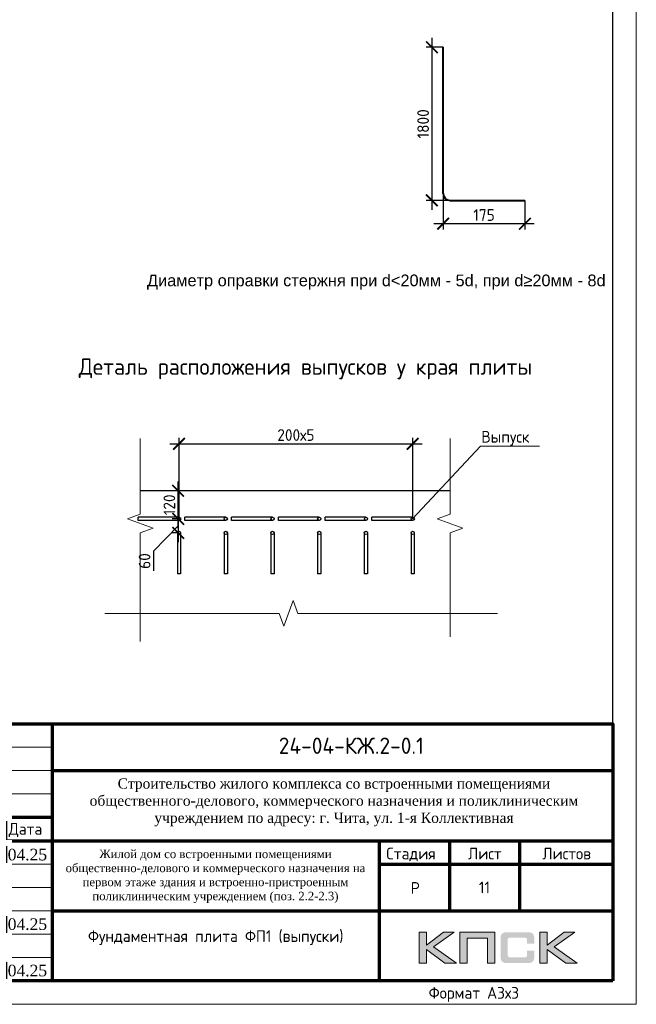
# Model space of a CAD drawing. Header units: millimetres. Extents: x -56135 to 1694203, y -446411 to -23139.
# Tile 254 of 256: x 1025489 to 1038683, y -140264 to -119203. Entities that reach past the tile are written whole.
import ezdxf
from ezdxf import colors
from ezdxf.entities.mleader import LeaderData, LeaderLine
from ezdxf.enums import TextEntityAlignment as Align
from ezdxf.math import Vec2, Vec3

# ---------------------------------------------------------------- set-up
doc = ezdxf.new("R2010")
doc.units = ezdxf.units.MM
for name, color, linetype, lineweight in [('0 Фундамент', 5, 'Continuous', 30), ('Армирование', 3, 'Continuous', 40), ('Выноски', 20, 'Continuous', 20), ('Каркасы ригель', 3, 'Continuous', 0), ('подоснова', 151, 'Continuous', 5), ('РАЗМЕРЫ', 1, 'Continuous', 9), ('Рамка', 7, 'Continuous', 70), ('Текст', 7, 'Continuous', 25), ('ТОНКИЕ', 7, 'Continuous', 9)]:
    doc.layers.add(name, color=color, linetype=linetype, lineweight=lineweight)
for name, color, linetype in [('PDF _S_NET_PROFILE_AXIS', 7, 'Continuous'), ('PDF7_Text', 7, 'Continuous'), ('PDF8_Text', 7, 'Continuous'), ('Рамка печать', 7, 'Continuous'), ('ТОЛСТЫЕ_ОСНОВНЫЕ', 6, 'Continuous')]:
    doc.layers.add(name, color=color, linetype=linetype)
doc.styles.add('GOST-2.304_Type-B', font='GOST_Common.ttf')
doc.styles.add('PDF Times New Roman', font='times.ttf')
doc.styles.get("Standard").update_dxf_attribs({"font": 'arial.ttf'})
doc.styles.add('style1', font='GOST_Common.ttf', dxfattribs={"height": 500})
doc.styles.add('ГОСТ', font='GOST_Common.ttf')
doc.dimstyles.new('СПДС', dxfattribs={"dimscale": 100, "dimtxt": 2.5, "dimasz": 2.5, "dimexe": 1.25, "dimexo": 0, "dimtad": 1, "dimdec": 0, "dimtxsty": 'GOST-2.304_Type-B', "dimblk": 'ARCHTICK', "dimcen": 2.5, "dimdle": 2, "dimadec": 0, "dimazin": 2, "dimtfac": 0.75, "dimtdec": 0, "dimtmove": 1, "dimatfit": 3, "dimfxl": 1, "dimtolj": 1, "dimarcsym": 1})

# ---------------------------------------------------------------- blocks, each defined once
blk = doc.blocks.new('*U43')
at = {"layer": 'ТОЛСТЫЕ_ОСНОВНЫЕ', "color": 6}
blk.add_lwpolyline([(20, 5), (886, 5), (886, 415), (20, 415)], close=True, dxfattribs=at)
at = {"layer": 'ТОНКИЕ'}
blk.add_lwpolyline([(0, 0), (891, 0), (891, 420), (0, 420)], close=True, dxfattribs=at)
at = {"layer": 'Текст', "style": 'style1'}
blk.add_text('Формат А3х3', height=2.5, dxfattribs=at).set_placement((846.57, 1.2))
blk = doc.blocks.new('11')
at = {"layer": 'Выноски'}
for p, q in [((47962, 66737), (47989, 66781)), ((47989, 66781), (48016, 66806)), ((48016, 66806), (48038, 66823)), ((48038, 66823), (48060, 66786)), ((48060, 66786), (48058, 66769)), ((47885, 66608), (47944, 66700)), ((47944, 66700), (47962, 66737))]:
    blk.add_line(p, q, dxfattribs=at)
blk.add_lwpolyline([(47863, 66761), (47937, 66865), (47843, 66458), (47885, 66564), (47905, 66616), (47954, 66628), (47979, 66606), (47957, 66539), (47937, 66487), (47947, 66458), (47991, 66470), (48051, 66611), (48041, 66569), (48023, 66505), (48023, 66448), (48065, 66448), (48090, 66529), (48110, 66608), (48043, 66369), (47972, 66275), (47954, 66344), (47991, 66389), (48078, 66431), (48142, 66470), (48154, 66441), (48204, 66512), (48246, 66606), (48209, 66455), (48204, 66418), (48295, 66574), (48265, 66463), (48265, 66455), (48312, 66453), (48342, 66529), (48347, 66584), (48337, 66465), (48349, 66453), (48401, 66569), (48443, 66616), (48461, 66678), (48466, 66727), (48436, 66811), (48399, 66754), (48399, 66618), (48389, 66549), (48374, 66507), (48416, 66564), (48441, 66576), (48451, 66524), (48433, 66482), (48419, 66453), (48424, 66428), (48458, 66421)], dxfattribs=at)
blk = doc.blocks.new('яяя')
at = {"lineweight": 30}
for points in [[(345424, 110432), (345425, 110410), (345424, 110397), (345417, 110379), (345406, 110350), (345390, 110319), (345357, 110275), (345310, 110221), (345265, 110176), (345198, 110110), (345161, 110077), (345133, 110066), (345116, 110066), (345102, 110075), (345090, 110091), (345082, 110115), (345074, 110146), (345066, 110182), (345064, 110206), (345067, 110234), (345077, 110278), (345095, 110320), (345114, 110361), (345134, 110395), (345159, 110428), (345195, 110469), (345228, 110506), (345284, 110560), (345331, 110595), (345379, 110625), (345435, 110648), (345486, 110670), (345532, 110686), (345573, 110696), (345605, 110698), (345621, 110695), (345635, 110687), (345648, 110671), (345656, 110649), (345659, 110625), (345659, 110583), (345656, 110553), (345647, 110523), (345635, 110489), (345387, 110033), (345349, 109985), (345311, 109948), (345247, 109889), (345209, 109858), (345192, 109844), (345180, 109837), (345157, 109833), (345150, 109835), (345140, 109842), (345135, 109856), (345138, 109881), (345148, 109892), (345183, 109930), (345267, 110024), (345343, 110105), (345455, 110213), (345617, 110343), (345775, 110456), (345811, 110526), (345838, 110607), (345890, 110740), (345902, 110771), (345698, 110295), (345672, 110226), (345626, 110132), (345572, 110032), (345518, 109953), (345481, 109918), (345497, 110001), (345567, 110147), (345655, 110301), (345760, 110442)], [(345481, 109918), (345476, 109896), (345475, 109874), (345485, 109861), (345506, 109866), (345539, 109891), (345632, 109983), (345968, 110450), (346022, 110527), (346029, 110560), (346027, 110579), (346026, 110590), (346010, 110605), (345993, 110609), (345975, 110601), (345962, 110584), (345954, 110562), (345857, 110421), (345783, 110292), (345741, 110183), (345701, 110079), (345665, 109985), (345660, 109952), (345666, 109929), (345669, 109915), (345682, 109910), (345702, 109914), (345735, 109941), (345846, 110007), (346065, 110160), (346075, 110193), (346070, 110217), (346066, 110236), (346052, 110241), (346030, 110241), (346007, 110228), (345978, 110203), (345960, 110164), (345892, 110010), (345895, 109986), (345904, 109966), (345925, 109964), (345969, 109968), (346045, 110000), (346218, 110114), (346261, 110154), (346280, 110184), (346282, 110210), (346278, 110225), (346263, 110229), (346241, 110222), (346220, 110198), (346162, 110049), (345989, 109904), (345932, 109849), (345906, 109805), (345891, 109739), (345890, 109690), (345899, 109652), (345924, 109647), (345956, 109655), (345980, 109674), (346058, 109838), (346158, 110046), (346261, 110098), (346314, 110120), (346292, 110079), (346269, 110036), (346261, 110008), (346267, 109998), (346293, 109998), (346363, 110039), (346445, 110095), (346421, 110068), (346414, 110040), (346407, 110011), (346416, 109990), (346466, 109972), (346509, 109977), (346574, 109984), (347172, 110293)], [(346586, 109971), (346543, 109917), (346509, 109873), (346489, 109825), (346475, 109767), (346472, 109710), (346478, 109675), (346485, 109641), (346501, 109621), (346517, 109602), (346542, 109589), (346568, 109592), (346605, 109620), (346680, 109731), (346736, 109842), (346865, 110115), (346962, 110290), (346969, 110318), (346979, 110360), (347013, 110403), (347056, 110434), (347091, 110450), (347109, 110450), (347121, 110434), (347115, 110405), (347072, 110355), (347012, 110307), (346924, 110222)]]:
    blk.add_lwpolyline(points, dxfattribs=at)
blk = doc.blocks.new('A$Cd09756da')
at = {"layer": 'Рамка печать', "lineweight": 20}
h = blk.add_hatch(color=0, dxfattribs=at)
h.paths.add_polyline_path([(-3400, 1040), (-3624, 1040), (-3991, 764), (-3991, 1040), (-4146, 1040), (-4146, 378), (-3991, 378), (-3991, 669), (-3594, 378), (-3346, 378), (-3840, 728)])
h.paths.add_polyline_path([(-3122, 915), (-2683, 915), (-2683, 378), (-2529, 378), (-2529, 1040), (-2693, 1040), (-3276, 1040), (-3276, 883), (-3276, 378), (-3122, 378)])
h.paths.add_polyline_path([(-1408, 1043), (-1563, 1043), (-1563, 380), (-1408, 380), (-1408, 672), (-1011, 380), (-763, 380), (-1257, 731), (-817, 1043), (-1041, 1043), (-1408, 767)])
blk.add_hatch(color=204, dxfattribs=at).paths.add_polyline_path([(-1693, 970), (-1695, 977), (-1697, 983), (-1701, 989), (-1704, 996), (-1708, 1000), (-1712, 1005), (-1716, 1010), (-1720, 1014), (-1725, 1017), (-1731, 1021), (-1737, 1025), (-1744, 1028), (-1750, 1030), (-1758, 1033), (-1765, 1035), (-1783, 1038), (-1802, 1041), (-1823, 1043), (-1846, 1043), (-2242, 1043), (-2265, 1043), (-2285, 1041), (-2305, 1038), (-2322, 1035), (-2330, 1032), (-2338, 1030), (-2344, 1028), (-2351, 1024), (-2357, 1021), (-2363, 1017), (-2368, 1014), (-2372, 1010), (-2376, 1005), (-2380, 1000), (-2384, 996), (-2387, 989), (-2390, 983), (-2393, 976), (-2396, 970), (-2398, 962), (-2401, 946), (-2404, 928), (-2406, 908), (-2406, 887), (-2406, 538), (-2406, 516), (-2404, 496), (-2401, 478), (-2398, 461), (-2396, 454), (-2393, 447), (-2390, 440), (-2387, 434), (-2384, 429), (-2380, 423), (-2376, 419), (-2372, 414), (-2368, 410), (-2362, 406), (-2357, 403), (-2351, 399), (-2344, 396), (-2337, 394), (-2330, 391), (-2322, 389), (-2305, 385), (-2285, 383), (-2264, 381), (-2242, 380), (-1846, 380), (-1823, 381), (-1802, 382), (-1783, 385), (-1766, 389), (-1758, 391), (-1750, 393), (-1744, 396), (-1737, 399), (-1731, 402), (-1725, 406), (-1720, 410), (-1716, 414), (-1712, 418), (-1708, 423), (-1704, 428), (-1701, 434), (-1697, 440), (-1695, 446), (-1693, 454), (-1690, 461), (-1686, 478), (-1684, 496), (-1682, 516), (-1682, 538), (-1682, 647), (-1836, 647), (-1836, 558), (-1836, 552), (-1837, 546), (-1838, 540), (-1840, 535), (-1842, 530), (-1844, 526), (-1846, 522), (-1850, 519), (-1853, 515), (-1857, 513), (-1862, 511), (-1867, 508), (-1872, 507), (-1878, 506), (-1884, 506), (-1890, 505), (-2209, 505), (-2214, 506), (-2219, 506), (-2223, 508), (-2227, 511), (-2231, 513), (-2235, 516), (-2238, 519), (-2241, 523), (-2244, 528), (-2246, 532), (-2248, 536), (-2249, 541), (-2251, 551), (-2252, 560), (-2252, 878), (-2252, 884), (-2251, 889), (-2250, 894), (-2248, 899), (-2247, 903), (-2245, 906), (-2242, 910), (-2240, 913), (-2236, 916), (-2233, 919), (-2229, 921), (-2225, 922), (-2220, 923), (-2215, 924), (-2210, 925), (-2204, 925), (-1890, 925), (-1884, 925), (-1878, 924), (-1872, 923), (-1868, 921), (-1863, 919), (-1858, 917), (-1854, 914), (-1851, 911), (-1847, 907), (-1844, 903), (-1842, 899), (-1840, 894), (-1838, 889), (-1837, 884), (-1836, 878), (-1836, 872), (-1836, 799), (-1682, 799), (-1682, 887), (-1682, 908), (-1684, 928), (-1686, 946), (-1690, 962)])
at = {"layer": 'PDF _S_NET_PROFILE_AXIS', "lineweight": 30, "elevation": 0}
blk.add_lwpolyline([(-13735, 2814), (-13718, 2835), (-13697, 2852), (-13684, 2869), (-13650, 2903), (-13642, 2907), (-13638, 2916), (-13629, 2920), (-13621, 2928), (-13600, 2945), (-13583, 2958), (-13570, 2962), (-13562, 2962), (-13562, 2958), (-13566, 2949), (-13578, 2937), (-13667, 2860), (-13684, 2852), (-13701, 2835), (-13752, 2805), (-13773, 2793), (-13799, 2776), (-13803, 2772), (-13807, 2772), (-13799, 2776), (-13786, 2784), (-13782, 2784), (-13777, 2789), (-13782, 2784), (-13786, 2780), (-13794, 2776), (-13811, 2763), (-13828, 2755), (-13845, 2738), (-13887, 2708), (-13926, 2674), (-13968, 2632), (-13981, 2619), (-13985, 2611), (-13993, 2606), (-14002, 2594), (-14019, 2573), (-14031, 2551), (-14040, 2535), (-14061, 2509), (-14086, 2488), (-14141, 2433), (-14175, 2408), (-14192, 2399), (-14205, 2391), (-14230, 2382), (-14256, 2382), (-14264, 2391), (-14268, 2403), (-14273, 2429), (-14273, 2454), (-14268, 2467), (-14260, 2479), (-14247, 2492), (-14222, 2505), (-14213, 2513), (-14197, 2522), (-14175, 2535), (-14163, 2539), (-14150, 2551), (-14133, 2560), (-14116, 2573), (-14074, 2598), (-14027, 2628), (-13985, 2653), (-13947, 2678), (-13930, 2691), (-13917, 2700), (-13904, 2704), (-13896, 2712), (-13896, 2708), (-13904, 2704), (-13909, 2700), (-13921, 2691), (-13938, 2678), (-13976, 2657), (-14061, 2602), (-14103, 2577), (-14137, 2560), (-14150, 2551), (-14163, 2547), (-14171, 2543), (-14180, 2543), (-14192, 2539), (-14201, 2543), (-14205, 2547), (-14205, 2564), (-14201, 2577), (-14201, 2590), (-14197, 2606), (-14184, 2632), (-14167, 2657), (-14158, 2666), (-14154, 2674), (-14141, 2678), (-14108, 2695), (-14095, 2695), (-14086, 2700), (-14074, 2704), (-14010, 2717), (-13985, 2729), (-13964, 2738), (-13926, 2755), (-13904, 2763), (-13883, 2776), (-13866, 2789), (-13854, 2801), (-13820, 2827), (-13794, 2839), (-13782, 2848), (-13765, 2860), (-13731, 2890), (-13714, 2903), (-13705, 2911), (-13701, 2911), (-13710, 2894), (-13735, 2869), (-13748, 2860), (-13782, 2835), (-13794, 2827), (-13807, 2814), (-13832, 2784), (-13845, 2772), (-13849, 2763), (-13866, 2742), (-13879, 2733), (-13892, 2717), (-13896, 2712), (-13896, 2708), (-13900, 2704), (-13909, 2700), (-13921, 2687), (-13943, 2662), (-13955, 2649), (-13968, 2632), (-13976, 2619), (-13985, 2611), (-13989, 2606), (-13985, 2611), (-13981, 2611), (-13985, 2606), (-13993, 2585), (-14002, 2581), (-14006, 2573), (-14010, 2568), (-14036, 2518), (-14036, 2505), (-14040, 2496), (-14036, 2492), (-14031, 2492), (-14019, 2505), (-14006, 2513), (-13951, 2568), (-13917, 2594), (-13904, 2606), (-13892, 2611), (-13887, 2619), (-13875, 2632), (-13871, 2640), (-13862, 2640), (-13862, 2636), (-13879, 2619), (-13896, 2598), (-13921, 2577), (-13934, 2568), (-13947, 2556), (-13951, 2556), (-13959, 2551), (-13964, 2543), (-13964, 2522), (-13959, 2518), (-13951, 2518), (-13938, 2526), (-13921, 2543), (-13913, 2556), (-13904, 2564), (-13879, 2594), (-13862, 2611), (-13854, 2623), (-13841, 2628), (-13837, 2632), (-13832, 2632), (-13845, 2619), (-13854, 2606), (-13866, 2598), (-13887, 2573), (-13904, 2551), (-13913, 2543), (-13917, 2535), (-13921, 2522), (-13921, 2509), (-13917, 2505), (-13904, 2501), (-13900, 2505), (-13892, 2522), (-13879, 2535), (-13858, 2551), (-13849, 2560), (-13837, 2560), (-13832, 2551), (-13832, 2526), (-13828, 2526), (-13820, 2530), (-13807, 2539), (-13782, 2564), (-13773, 2577), (-13769, 2581), (-13769, 2585), (-13773, 2585), (-13777, 2581), (-13786, 2577), (-13811, 2560), (-13841, 2539), (-13879, 2513), (-13887, 2509), (-13900, 2505), (-13909, 2496), (-13926, 2471), (-13934, 2450), (-13955, 2412), (-13972, 2369), (-13993, 2323), (-14010, 2272), (-14019, 2251), (-14031, 2225), (-14031, 2213), (-14027, 2213), (-14023, 2217), (-14019, 2225), (-14010, 2238), (-14006, 2247), (-13998, 2259), (-13972, 2293), (-13955, 2319), (-13934, 2352), (-13904, 2386), (-13875, 2429), (-13816, 2509), (-13782, 2551), (-13752, 2590), (-13727, 2623), (-13701, 2653), (-13684, 2678), (-13663, 2704), (-13629, 2746), (-13595, 2784), (-13553, 2827), (-13464, 2920), (-13418, 2962), (-13380, 3004), (-13341, 3043), (-13308, 3072), (-13278, 3098), (-13253, 3119), (-13231, 3136), (-13214, 3148), (-13202, 3157), (-13193, 3165), (-13185, 3165), (-13185, 3170), (-13176, 3174), (-13176, 3153), (-13185, 3140), (-13193, 3131), (-13197, 3123), (-13295, 3026), (-13320, 2996), (-13354, 2966), (-13540, 2780), (-13617, 2712), (-13672, 2657), (-13680, 2645), (-13689, 2636), (-13697, 2632), (-13701, 2628), (-13701, 2623), (-13697, 2623), (-13689, 2628), (-13676, 2640), (-13646, 2657), (-13633, 2670), (-13621, 2674), (-13612, 2683), (-13595, 2691), (-13583, 2691), (-13583, 2683), (-13591, 2666), (-13600, 2653), (-13617, 2632), (-13621, 2619), (-13625, 2611), (-13629, 2606), (-13629, 2602), (-13621, 2594), (-13617, 2598), (-13612, 2598), (-13604, 2602), (-13591, 2611), (-13540, 2649), (-13502, 2674), (-13477, 2683), (-13473, 2683), (-13468, 2678), (-13468, 2640), (-13464, 2628), (-13460, 2619), (-13451, 2615), (-13443, 2619), (-13435, 2619), (-13409, 2628), (-13367, 2645), (-13337, 2657), (-13308, 2674), (-13265, 2691), (-13223, 2712), (-13168, 2738)], dxfattribs=at)
at = {"layer": 'Рамка', "color": 7}
for p, q in [((-17500, 3000), (-17500, 5500)), ((-15500, 3000), (-15500, 5500)), ((-12000, 4500), (0, 4500)), ((-18500, 3500), (-12000, 3500)), ((-18500, 3000), (0, 3000)), ((-3500, 3000), (-3500, 1500)), ((-2000, 3000), (-2000, 1500)), ((-5000, 2500), (0, 2500)), ((-5000, 2500), (0, 2500)), ((-12000, 1500), (0, 1500))]:
    blk.add_line(p, q, dxfattribs=at)
at = {"layer": 'Рамка'}
for p, q in [((-16500, 0), (-16500, 5500)), ((-14500, 0), (-14500, 5500)), ((-14500, 5500), (-14500, 0)), ((-13000, 5500), (-13000, 0)), ((-13000, 0), (-13000, 5500)), ((-12000, 5500), (-12000, 0)), ((-5000, 3000), (-5000, 0))]:
    blk.add_line(p, q, dxfattribs=at)
at = {"layer": 'Рамка', "color": 7, "lineweight": 15}
for p, q in [((-18500, 5000), (-12000, 5000)), ((-18500, 4500), (-12000, 4500)), ((-18500, 4000), (-12000, 4000)), ((-18500, 2500), (-12000, 2500)), ((-18500, 2000), (-12000, 2000)), ((-18500, 1500), (-12000, 1500)), ((-18500, 1000), (-12000, 1000)), ((-18500, 500), (-12000, 500))]:
    blk.add_line(p, q, dxfattribs=at)
at = {"layer": 'Рамка'}
blk.add_lwpolyline([(0, 0), (-18500, 0), (-18500, 5500), (0, 5500)], close=True, dxfattribs=at)
at = {"layer": 'Рамка печать', "color": 0, "lineweight": 20}
for points in [[(-4146, 378), (-4146, 1040), (-3991, 1040), (-3991, 764), (-3624, 1040), (-3400, 1040), (-3840, 728), (-3346, 378), (-3594, 378), (-3991, 669), (-3991, 378), (-4146, 378)], [(-3122, 378), (-3122, 915), (-2683, 915), (-2683, 378), (-2529, 378), (-2529, 1040), (-2693, 1040), (-3276, 1040), (-3276, 883), (-3276, 378), (-3122, 378)], [(-1563, 380), (-1563, 1043), (-1408, 1043), (-1408, 767), (-1041, 1043), (-817, 1043), (-1257, 731), (-763, 380), (-1011, 380), (-1408, 672), (-1408, 380), (-1563, 380)]]:
    blk.add_lwpolyline(points, close=True, dxfattribs=at)
at = {"color": 2, "lineweight": 60, "xscale": 0.5, "yscale": 0.5, "zscale": 0.5}
blk.add_blockref('яяя', (-186789, -54904), dxfattribs=at)
at = {"layer": 'Выноски', "color": 0}
blk.add_blockref('11', (-62086, -65365), dxfattribs=at)
at = {"layer": 'PDF7_Text', "char_height": 248, "attachment_point": 7, "style": 'PDF Times New Roman'}
for s, insert in [('Патрушев', (-16471, 2500)), ('04.25', (-12950, 2573)), ('04.25', (-12950, 1085)), ('04.25', (-12950, 93)), ('Жукова', (-16392, 79))]:
    blk.add_mtext(s, dxfattribs=dict(at, insert=insert))
at = {"layer": 'PDF7_Text', "insert": (-11946, 1667), "char_height": 180, "width": 6881.02, "attachment_point": 7, "style": 'PDF Times New Roman'}
blk.add_mtext('\\pxqc;Жилой дом со встроенными помещениями общественно-делового и коммерческого назначения на первом этаже здания и встроенно-пристроенным поликлиническим учреждением (поз. 2.2-2.3)', dxfattribs=at)
at = {"layer": 'PDF7_Text', "insert": (-16432, 1050), "char_height": 247.95, "attachment_point": 7, "style": 'PDF Times New Roman'}
blk.add_mtext_dynamic_manual_height_columns('{\\C256;Куликов}', width=2000, gutter_width=1250, heights=[0], dxfattribs=at)
at = {"layer": 'PDF8_Text', "char_height": 248, "attachment_point": 7, "style": 'PDF Times New Roman'}
for s, insert in [('ГИП', (-18407, 2573)), ('Исполнит.', (-18427, 1127)), ('Н.контр.', (-18413, 79))]:
    blk.add_mtext(s, dxfattribs=dict(at, insert=insert))
at = {"layer": 'Текст', "color": 7, "style": 'ГОСТ'}
blk.add_text('24-04-КЖ.2-0.1', height=350, dxfattribs=at).set_placement((-5599, 5031), align=Align.MIDDLE_CENTER)
for s, p in [('Изм.', (-18336, 3141)), ('Лист', (-16365, 3139)), ('N док.', (-15435, 3141)), ('Подпись', (-14351, 3127)), ('Дата', (-12929, 3127)), ('Стадия', (-4850, 2600)), ('Лист', (-3100, 2600)), ('Листов', (-1508, 2600)), ('Р', (-4328, 1863))]:
    blk.add_text(s, height=250, dxfattribs=at).set_placement(p)
at = {"layer": 'Текст', "color": 7, "style": 'ГОСТ', "width": 0.9}
blk.add_text('Кол.уч.', height=250, dxfattribs=at).set_placement((-17435, 3143))
at = {"layer": 'Текст', "color": 7, "insert": (-11741, 4333), "char_height": 220, "attachment_point": 1, "style": 'ГОСТ'}
blk.add_mtext_dynamic_manual_height_columns('\\pxqc;{\\fTimes New Roman|b0|i0|c204|p18;\\C256;Строительство жилого комплекса со встроенными помещениями общественного-делового, коммерческого назначения и поликлиническим учреждением по адресу: г. Чита, ул. 1-я Коллективная}', width=11543.07, gutter_width=12.5, heights=[0], dxfattribs=at)
blk = doc.blocks.new('*T286')
at = {"layer": 'Каркасы ригель', "color": 0, "linetype": 'ByBlock', "lineweight": -2, "transparency": 16777216}
for p, q in [((0, 0), (1500, 0)), ((0, -1000), (1500, -1000))]:
    blk.add_line(p, q, dxfattribs=at)
at = {"layer": 'Каркасы ригель', "color": 0, "linetype": 'ByBlock', "lineweight": 50, "transparency": 16777216}
for p, q in [((0, 0), (0, -1000)), ((1500, 0), (1500, -1000))]:
    blk.add_line(p, q, dxfattribs=at)
at = {"layer": 'Каркасы ригель', "color": 0, "linetype": 'Continuous', "lineweight": 0, "transparency": 16777216, "insert": (750, -500), "char_height": 250, "width": 1000, "attachment_point": 5, "style": 'ГОСТ'}
blk.add_mtext('11', dxfattribs=at)
blk = doc.blocks.new('_ArchTick')
at = {"color": 0, "linetype": 'ByBlock', "const_width": 0.15}
blk.add_lwpolyline([(-0.5, -0.5), (0.5, 0.5)], dxfattribs=at)
blk = doc.blocks.new('*D829')
at = {"layer": 'DEFPOINTS', "color": 0, "transparency": 16777216}
for p in [(1034550, -119794), (1034309, -123068), (1034999, -123068)]:
    blk.add_point(p, dxfattribs=at)
at = {"layer": 'РАЗМЕРЫ', "color": 0, "lineweight": -2, "transparency": 16777216}
for p, q in [((1034309, -119594), (1034309, -123268)), ((1034550, -119794), (1034184, -119794)), ((1034999, -123068), (1034184, -123068))]:
    blk.add_line(p, q, dxfattribs=at)
at = {"layer": 'РАЗМЕРЫ', "color": 0, "lineweight": -2, "transparency": 16777216, "xscale": 250, "yscale": 250, "zscale": 250}
for p, rotation in [((1034309, -119794), 90), ((1034309, -123068), 270)]:
    blk.add_blockref('_ArchTick', p, dxfattribs=dict(at, rotation=rotation))
at = {"layer": 'РАЗМЕРЫ', "color": 0, "transparency": 16777216, "insert": (1034122, -121431), "char_height": 250, "attachment_point": 5, "rotation": 90, "style": 'GOST-2.304_Type-B'}
blk.add_mtext('\\A1;1800', dxfattribs=at)
blk = doc.blocks.new('*D830')
at = {"layer": 'DEFPOINTS', "color": 0, "transparency": 16777216}
for p in [(1034550, -122918), (1036300, -123068), (1034550, -123568)]:
    blk.add_point(p, dxfattribs=at)
at = {"layer": 'РАЗМЕРЫ', "color": 0, "lineweight": -2, "transparency": 16777216}
for p, q in [((1034550, -122918), (1034550, -123693)), ((1036300, -123068), (1036300, -123693)), ((1036500, -123568), (1034350, -123568))]:
    blk.add_line(p, q, dxfattribs=at)
at = {"layer": 'РАЗМЕРЫ', "color": 0, "lineweight": -2, "transparency": 16777216, "xscale": 250, "yscale": 250, "zscale": 250, "rotation": 180}
blk.add_blockref('_ArchTick', (1034550, -123568), dxfattribs=at)
at = {"layer": 'РАЗМЕРЫ', "color": 0, "lineweight": -2, "transparency": 16777216, "xscale": 250, "yscale": 250, "zscale": 250}
blk.add_blockref('_ArchTick', (1036300, -123568), dxfattribs=at)
at = {"layer": 'РАЗМЕРЫ', "color": 0, "transparency": 16777216, "insert": (1035425, -123381), "char_height": 250, "attachment_point": 5, "style": 'GOST-2.304_Type-B'}
blk.add_mtext('\\A1;175', dxfattribs=at)
blk = doc.blocks.new('*D833')
at = {"layer": 'DEFPOINTS', "color": 0, "transparency": 16777216}
for p in [(1028880, -129280), (1028899, -129280, -17103), (1028899, -129880, -1603)]:
    blk.add_point(p, dxfattribs=at)
at = {"layer": 'РАЗМЕРЫ', "color": 0, "lineweight": -2, "transparency": 16777216}
for p, q in [((1028880, -130080), (1028880, -129080)), ((1028899, -129280), (1028755, -129280)), ((1028899, -129880), (1028755, -129880))]:
    blk.add_line(p, q, dxfattribs=at)
at = {"layer": 'РАЗМЕРЫ', "color": 0, "lineweight": -2, "transparency": 16777216, "xscale": 250, "yscale": 250, "zscale": 250}
for p, rotation in [((1028880, -129280), 90), ((1028880, -129880), 270)]:
    blk.add_blockref('_ArchTick', p, dxfattribs=dict(at, rotation=rotation))
at = {"layer": 'РАЗМЕРЫ', "color": 0, "transparency": 16777216, "insert": (1028692, -129580), "char_height": 250, "attachment_point": 5, "rotation": 90, "style": 'GOST-2.304_Type-B'}
blk.add_mtext('\\A1;120', dxfattribs=at)
blk = doc.blocks.new('*D834')
at = {"layer": 'DEFPOINTS', "color": 0, "transparency": 16777216}
for p in [(1033899, -128275), (1028899, -129880, -1603), (1033899, -129880, -1603)]:
    blk.add_point(p, dxfattribs=at)
at = {"layer": 'РАЗМЕРЫ', "color": 0, "lineweight": -2, "transparency": 16777216}
for p, q in [((1028899, -129880), (1028899, -128150)), ((1033899, -129880), (1033899, -128150)), ((1028699, -128275), (1034099, -128275))]:
    blk.add_line(p, q, dxfattribs=at)
at = {"layer": 'РАЗМЕРЫ', "color": 0, "lineweight": -2, "transparency": 16777216, "xscale": 250, "yscale": 250, "zscale": 250, "rotation": 180}
blk.add_blockref('_ArchTick', (1028899, -128275), dxfattribs=at)
at = {"layer": 'РАЗМЕРЫ', "color": 0, "lineweight": -2, "transparency": 16777216, "xscale": 250, "yscale": 250, "zscale": 250}
blk.add_blockref('_ArchTick', (1033899, -128275), dxfattribs=at)
at = {"layer": 'РАЗМЕРЫ', "color": 0, "transparency": 16777216, "insert": (1031399, -128087), "char_height": 250, "attachment_point": 5, "style": 'GOST-2.304_Type-B'}
blk.add_mtext('\\A1;200х5', dxfattribs=at)
blk = doc.blocks.new('*D835')
at = {"layer": 'DEFPOINTS', "color": 0, "transparency": 16777216}
for p in [(1028899, -129880), (1028880, -130180), (1028897, -130180, -1603)]:
    blk.add_point(p, dxfattribs=at)
at = {"layer": 'РАЗМЕРЫ', "color": 0, "lineweight": -2, "transparency": 16777216}
for p, q in [((1028880, -129680), (1028880, -130380)), ((1028899, -129880), (1028755, -129880)), ((1028880, -130030), (1028349, -130570)), ((1028897, -130180), (1028755, -130180)), ((1028349, -130570), (1028349, -130995))]:
    blk.add_line(p, q, dxfattribs=at)
at = {"layer": 'РАЗМЕРЫ', "color": 0, "lineweight": -2, "transparency": 16777216, "xscale": 250, "yscale": 250, "zscale": 250}
for p, rotation in [((1028880, -129880), 90), ((1028880, -130180), 270)]:
    blk.add_blockref('_ArchTick', p, dxfattribs=dict(at, rotation=rotation))
at = {"layer": 'РАЗМЕРЫ', "color": 0, "transparency": 16777216, "insert": (1028161, -130782), "char_height": 250, "attachment_point": 5, "rotation": 90, "style": 'GOST-2.304_Type-B'}
blk.add_mtext('\\A1;60', dxfattribs=at)
blk = doc.blocks.new('_None')

msp = doc.modelspace()

# ---------------------------------------------------------------- linework, layer by layer
at = {"layer": '0 Фундамент', "color": 4, "elevation": -17102.9}
msp.add_lwpolyline([(1034697.9, -129279.7), (1028067.9, -129279.7)], dxfattribs=at)
at = {"layer": 'Армирование'}
for p, q in [((1034549.9, -122918.4), (1034549.9, -119793.9)), ((1034699.9, -123068.4), (1036299.9, -123068.4))]:
    msp.add_line(p, q, dxfattribs=at)
msp.add_arc((1034699.9, -122918.4), 150, 180, 270, dxfattribs=at)
at = {"layer": 'РАЗМЕРЫ', "color": 8, "linetype": 'Continuous', "lineweight": 30}
for p, q in [((1028024.1, -129914.7, -1602.9), (1028024.1, -129844.7, -1602.9)), ((1029024.1, -129914.7, -1602.9), (1029024.1, -129844.7, -1602.9)), ((1030024.1, -129914.7, -1602.9), (1030024.1, -129844.7, -1602.9)), ((1031024.1, -129914.7, -1602.9), (1031024.1, -129844.7, -1602.9)), ((1032024.1, -129914.7, -1602.9), (1032024.1, -129844.7, -1602.9)), ((1033024.1, -129914.7, -1602.9), (1033024.1, -129844.7, -1602.9)), ((1028932.4, -131054.7, -1602.9), (1028862.4, -131054.7, -1602.9)), ((1029932.4, -131054.7, -1602.9), (1029862.4, -131054.7, -1602.9)), ((1030932.4, -131054.7, -1602.9), (1030862.4, -131054.7, -1602.9)), ((1031932.4, -131054.7, -1602.9), (1031862.4, -131054.7, -1602.9)), ((1032932.4, -131054.7, -1602.9), (1032862.4, -131054.7, -1602.9)), ((1033932.4, -131054.7, -1602.9), (1033862.4, -131054.7, -1602.9))]:
    msp.add_line(p, q, dxfattribs=at)
at = {"layer": 'РАЗМЕРЫ', "color": 7, "linetype": 'Continuous', "lineweight": 15}
for points in [[(1028067.9, -128159.9), (1028067.9, -129779.9), (1027793.2, -129879.9), (1028342.7, -130079.9), (1028067.9, -130179.9), (1028067.9, -132505.1)], [(1034697.9, -128159.9), (1034697.9, -129779.9), (1034423.2, -129879.9), (1034972.7, -130079.9), (1034697.9, -130179.9), (1034697.9, -132404)], [(1035710.5, -131903.7), (1031441.3, -131903.7), (1031341.3, -131629), (1031141.3, -132178.5), (1031041.3, -131903.7), (1027307.8, -131903.7)]]:
    msp.add_lwpolyline(points, dxfattribs=at)
at = {"layer": 'РАЗМЕРЫ', "color": 8, "linetype": 'Continuous', "lineweight": 30, "elevation": -1602.9}
for points in [[(1028899.1, -129844.7), (1028024.1, -129844.7)], [(1028899.1, -129914.7), (1028024.1, -129914.7)], [(1029899.1, -129844.7), (1029024.1, -129844.7)], [(1029899.1, -129914.7), (1029024.1, -129914.7)], [(1030899.1, -129844.7), (1030024.1, -129844.7)], [(1030899.1, -129914.7), (1030024.1, -129914.7)], [(1031899.1, -129844.7), (1031024.1, -129844.7)], [(1031899.1, -129914.7), (1031024.1, -129914.7)], [(1032899.1, -129844.7), (1032024.1, -129844.7)], [(1032899.1, -129914.7), (1032024.1, -129914.7)], [(1033899.1, -129844.7), (1033024.1, -129844.7)], [(1033899.1, -129914.7), (1033024.1, -129914.7)], [(1028862.4, -130179.7), (1028862.4, -131054.7)], [(1028932.4, -130179.7), (1028932.4, -131054.7)], [(1029862.4, -130179.7), (1029862.4, -131054.7)], [(1029932.4, -130179.7), (1029932.4, -131054.7)], [(1030862.4, -130179.7), (1030862.4, -131054.7)], [(1030932.4, -130179.7), (1030932.4, -131054.7)], [(1031862.4, -130179.7), (1031862.4, -131054.7)], [(1031932.4, -130179.7), (1031932.4, -131054.7)], [(1032862.4, -130179.7), (1032862.4, -131054.7)], [(1032932.4, -130179.7), (1032932.4, -131054.7)], [(1033862.4, -130179.7), (1033862.4, -131054.7)], [(1033932.4, -130179.7), (1033932.4, -131054.7)]]:
    msp.add_lwpolyline(points, dxfattribs=at)
at = {"layer": 'РАЗМЕРЫ', "color": 8, "linetype": 'Continuous', "lineweight": 30}
for centre in [(1028899.1, -129879.7, -1602.9), (1029899.1, -129879.7, -1602.9), (1030899.1, -129879.7, -1602.9), (1031899.1, -129879.7, -1602.9), (1032899.1, -129879.7, -1602.9), (1033899.1, -129879.7, -1602.9), (1028897.4, -130179.7, -1602.9), (1029897.4, -130179.7, -1602.9), (1030897.4, -130179.7, -1602.9), (1031897.4, -130179.7, -1602.9), (1032897.4, -130179.7, -1602.9), (1033897.4, -130179.7, -1602.9)]:
    msp.add_circle(centre, 35, dxfattribs=at)

# ---------------------------------------------------------------- block references
at = {"xscale": 100, "yscale": 100, "zscale": 100}
msp.add_blockref('*U43', (949583.4, -140263.7), dxfattribs=at)
at = {"lineweight": 50, "ltscale": 100}
msp.add_blockref('A$Cd09756da', (1038183.4, -139763.7), dxfattribs=at)
msp.add_blockref('*T286', (1034683.4, -137263.7))

# ---------------------------------------------------------------- texts
at = {"layer": 'РАЗМЕРЫ', "color": 1, "insert": (1028213.8, -124654.7), "char_height": 250, "width": 10277.788, "attachment_point": 1}
msp.add_mtext('Диаметр оправки стержня при d<20мм - 5d, при d≥20мм - 8d', dxfattribs=at)
at = {"layer": 'Текст', "style": 'GOST-2.304_Type-B'}
msp.add_text('Деталь расположения выпусков у края плиты', height=350, dxfattribs=at).set_placement((1026754, -126799.5))
at = {"layer": 'Текст', "color": 7, "insert": (1026183.4, -138263.7), "char_height": 250, "attachment_point": 1, "style": 'ГОСТ'}
msp.add_mtext_dynamic_manual_height_columns('\\pxsm1,qc;\\PФундаментная плита ФП1 (выпуски)', width=7000, gutter_width=12.5, heights=[1500], dxfattribs=at)

# ---------------------------------------------------------------- dimensions: what is measured, and where the dimension line sits
at = {"layer": 'РАЗМЕРЫ'}
dim = msp.add_linear_dim(base=(1034309.1, -123068.4), p1=(1034549.9, -119793.9), p2=(1034999.3, -123068.4), angle=90, text='1800', dimstyle='СПДС', dxfattribs=at)
dim.commit()
dim.dimension.update_dxf_attribs({"geometry": '*D829', "text_midpoint": (1034121.6, -121431.2)})
dim = msp.add_linear_dim(base=(1034549.9, -123568.1), p1=(1036299.9, -123068.4), p2=(1034549.9, -122918.4), text='175', dimstyle='СПДС', dxfattribs=at)
dim.commit()
dim.dimension.update_dxf_attribs({"geometry": '*D830', "text_midpoint": (1035424.9, -123380.6)})
at = {"layer": 'РАЗМЕРЫ', "color": 1}
dim = msp.add_linear_dim(base=(1033899.1, -128274.5), p1=(1028899.1, -129879.7, -1602.9), p2=(1033899.1, -129879.7, -1602.9), text='200х5', dimstyle='СПДС', override={"dimlfac": 0.2}, dxfattribs=at)
dim.commit()
dim.dimension.update_dxf_attribs({"geometry": '*D834', "text_midpoint": (1031399.1, -128087)})
dim = msp.add_linear_dim(base=(1028880, -129279.7), p1=(1028899.1, -129879.7, -1602.9), p2=(1028899.1, -129279.7, -17102.9), angle=90, dimstyle='СПДС', override={"dimlfac": 0.2}, dxfattribs=at)
dim.commit()
dim.dimension.update_dxf_attribs({"geometry": '*D833', "text_midpoint": (1028692.5, -129579.7)})
dim = msp.add_linear_dim(base=(1028880, -130179.7), p1=(1028899.1, -129879.7), p2=(1028897.4, -130179.7, -1602.9), angle=90, dimstyle='СПДС', override={"dimlfac": 0.2}, dxfattribs=at)
dim.commit()
dim.dimension.update_dxf_attribs({"geometry": '*D835', "text_midpoint": (1028348.7, -130632.2), "dimtype": 160})

# ---------------------------------------------------------------- leaders
at = {"layer": 'подоснова', "color": 4, "ltscale": 0.3}
ml = msp.add_multileader_mtext('Standard', dxfattribs=at)
ml.set_content('{\\C2;Выпуск}', color=4, style='GOST-2.304_Type-B')
ml.set_leader_properties(color=256, linetype='ByLayer', lineweight=15)
ml.set_arrow_properties(name='NONE')
ml.build(insert=Vec2(0, 0))
ml.multileader.update_dxf_attribs({"text_left_attachment_type": 6, "text_right_attachment_type": 6, "dogleg_length": 0.1, "arrow_head_size": 18})
ctx = ml.context
ctx.base_point, ctx.char_height, ctx.arrow_head_size, ctx.landing_gap_size, ctx.plane_origin = Vec3(1035350, -128324.6), 250, 18, 20, Vec3(1040270.9, -130263.1)
ctx.left_attachment, ctx.right_attachment, ctx.text_align_type = 6, 6, 1
notes = []
notes.append((ctx, [(1, (1, 1, 0), (1035349.9, -128324.6), (1, 0), 0.1, [(0, [(1033894.2, -129878)], 0, [])])]))
ctx.mtext.insert, ctx.mtext.width, ctx.mtext.alignment, ctx.mtext.flow_direction = Vec3(1035882.5, -127999.6), 4075.871, 2, 5
for ctx, leaders in notes:
    for number, flags, end, landing, length, lines in leaders:
        leader = LeaderData()
        leader.index, (leader.has_last_leader_line, leader.has_dogleg_vector, leader.attachment_direction) = number, flags
        leader.last_leader_point, leader.dogleg_vector, leader.dogleg_length = Vec3(end), Vec3(landing), length
        for number, points, colour, breaks in lines:
            line = LeaderLine()
            line.index, line.vertices, line.color, line.breaks = number, Vec3.list(points), colors.encode_raw_color(colour), breaks
            leader.lines.append(line)
        ctx.leaders.append(leader)

doc.saveas('drawing.dxf')
